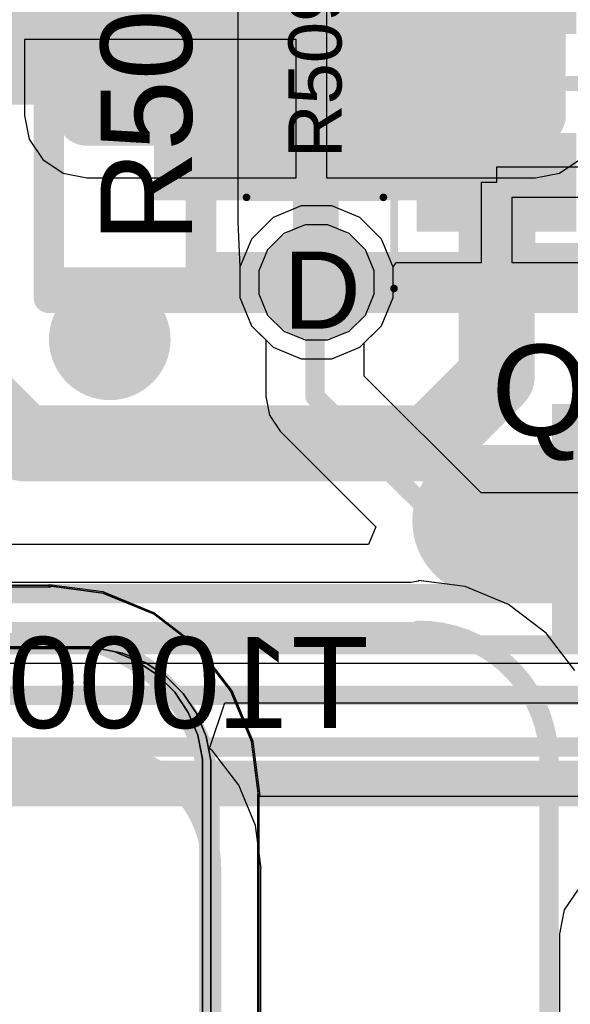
# Model space of a CAD drawing. Header units: inches. Extents: x -6 to 11.2, y -2.2 to 8.3.
# Tile 94 of 256: x 1.345 to 1.487, y 1.551 to 1.806. Entities that reach past the tile are written whole.
import ezdxf

# ---------------------------------------------------------------- set-up
doc = ezdxf.new("R2010")
doc.units = ezdxf.units.IN
doc.header["$MEASUREMENT"] = 0
for name, color, linetype in [('Board Layer Stack Bottom Overlay', 54, 'Continuous'), ('Board Layer Stack Bottom Solder', 6, 'Continuous'), ('Bottom Assembly', 56, 'Continuous'), ('Bottom Comp Body -Top13)-Comp Body -Bot14)', 56, 'Continuous'), ('Bottom Courtyard -Top15)-Courtyard -Bot16)', 56, 'Continuous'), ('Bottom Paste', 16, 'Continuous'), ('Drill Drawing', 1, 'Continuous'), ('Layer  6- Inner', 156, 'Continuous'), ('Layer 1- Top', 1, 'Continuous'), ('Layer 2- GND', 16, 'Continuous'), ('Layer 3- Inner', 16, 'Continuous'), ('Layer 4- Inner', 76, 'Continuous'), ('Layer 5- Inner', 90, 'Continuous'), ('Layer 7- PWR', 76, 'Continuous'), ('Layer 8- Bottom', 5, 'Continuous'), ('Top Comp Body -Top13)-Comp Body -Bot14)', 56, 'Continuous'), ('Top Comp Outline -Top11)-Comp Outline -Bot12)', 56, 'Continuous'), ('Top Courtyard -Top15)-Courtyard -Bot16)', 56, 'Continuous'), ('Top Overlay', 2, 'Continuous'), ('Top Paste', 8, 'Continuous'), ('Top Solder', 216, 'Continuous'), ('Via Holes', 16, 'Continuous')]:
    doc.layers.add(name, color=color, linetype=linetype)
doc.styles.add('Arial', font='txt', dxfattribs={"height": 0.2})

# ---------------------------------------------------------------- blocks, each defined once
blk = doc.blocks.new('C______M____C____7_6___B_24')
at = {"layer": 'Board Layer Stack Bottom Solder'}
h = blk.add_hatch(color=6, dxfattribs=at)
edge = h.paths.add_edge_path()
edge.add_arc((-0.17126, -0.03543), 0.00787, 90, 180)
edge.add_line((-0.17913, -0.03543), (-0.17913, -0.08268))
edge.add_arc((-0.17126, -0.08268), 0.00787, 180, 270)
edge.add_line((-0.17126, -0.09055), (-0.05512, -0.09055))
edge.add_arc((-0.05512, -0.08268), 0.00787, 270, 360)
edge.add_line((-0.04724, -0.08268), (-0.04724, -0.03543))
edge.add_arc((-0.05512, -0.03543), 0.00787, 0, 90)
edge.add_line((-0.05512, -0.02756), (-0.17126, -0.02756))
at = {"layer": 'Bottom Paste'}
h = blk.add_hatch(color=16, dxfattribs=at)
edge = h.paths.add_edge_path()
edge.add_arc((-0.17126, -0.03543), 0.00591, 90, 180)
edge.add_line((-0.17717, -0.03543), (-0.17717, -0.08268))
edge.add_arc((-0.17126, -0.08268), 0.00591, 180, 270)
edge.add_line((-0.17126, -0.08858), (-0.05512, -0.08858))
edge.add_arc((-0.05512, -0.08268), 0.00591, 270, 360)
edge.add_line((-0.04921, -0.08268), (-0.04921, -0.03543))
edge.add_arc((-0.05512, -0.03543), 0.00591, 0, 90)
edge.add_line((-0.05512, -0.02953), (-0.17126, -0.02953))
at = {"layer": 'Layer 8- Bottom'}
h = blk.add_hatch(color=7, dxfattribs=at)
edge = h.paths.add_edge_path()
edge.add_arc((-0.17126, -0.03543), 0.00591, 90, 180)
edge.add_line((-0.17717, -0.03543), (-0.17717, -0.08268))
edge.add_arc((-0.17126, -0.08268), 0.00591, 180, 270)
edge.add_line((-0.17126, -0.08858), (-0.05512, -0.08858))
edge.add_arc((-0.05512, -0.08268), 0.00591, 270, 360)
edge.add_line((-0.04921, -0.08268), (-0.04921, -0.03543))
edge.add_arc((-0.05512, -0.03543), 0.00591, 0, 90)
edge.add_line((-0.05512, -0.02953), (-0.17126, -0.02953))
at = {"layer": 'Board Layer Stack Bottom Overlay'}
for points in [[(-0.14173, -0.12205, 0.00787, 0.00787, 0), (-0.14173, -0.1063, 0.00787, 0.00787, 0)], [(-0.14173, -0.12205, 0.00787, 0.00787, 0), (0.14173, -0.12205, 0.00787, 0.00787, 0)]]:
    blk.add_lwpolyline(points, format="xyseb", dxfattribs=at)
for points in [[(-0.1437, -0.1063, 0.00394, 0.00394, 1), (-0.13976, -0.1063, 0.00394, 0.00394, 1)], [(-0.1437, -0.12205, 0.00394, 0.00394, 1), (-0.13976, -0.12205, 0.00394, 0.00394, 1)], [(-0.1437, -0.12205, 0.00394, 0.00394, 1), (-0.13976, -0.12205, 0.00394, 0.00394, 1)], [(-0.15748, -0.14075, 0.01575, 0.01575, 1), (-0.17323, -0.14075, 0.01575, 0.01575, 1)], [(-0.17717, -0.14075, 0.00787, 0.00787, 1), (-0.16929, -0.14075, 0.00787, 0.00787, 1)], [(-0.16142, -0.14075, 0.00787, 0.00787, 1), (-0.15354, -0.14075, 0.00787, 0.00787, 1)]]:
    blk.add_lwpolyline(points, format="xyseb", close=True, dxfattribs=at)
at = {"layer": 'Bottom Assembly'}
for points in [[(-0.1811, -0.12598, 0.00787, 0.00787, 0), (-0.1811, 0.12598, 0.00787, 0.00787, 0)], [(-0.1811, -0.12598, 0.00787, 0.00787, 0), (0.1811, -0.12598, 0.00787, 0.00787, 0)]]:
    blk.add_lwpolyline(points, format="xyseb", dxfattribs=at)
blk.add_lwpolyline([(-0.18307, -0.12598, 0.00394, 0.00394, 1), (-0.17913, -0.12598, 0.00394, 0.00394, 1)], format="xyseb", close=True, dxfattribs=at)
blk.add_lwpolyline([(-0.18307, -0.12598, 0.00394, 0.00394, 1), (-0.17913, -0.12598, 0.00394, 0.00394, 1)], format="xyseb", close=True, dxfattribs=at)
at = {"layer": 'Bottom Comp Body -Top13)-Comp Body -Bot14)'}
for points in [[(-0.14173, -0.12205, 0.00787, 0.00787, 0), (-0.14173, 0.12205, 0.00787, 0.00787, 0)], [(-0.14173, -0.12205, 0.00787, 0.00787, 0), (0.14173, -0.12205, 0.00787, 0.00787, 0)]]:
    blk.add_lwpolyline(points, format="xyseb", dxfattribs=at)
blk.add_lwpolyline([(-0.1437, -0.12205, 0.00394, 0.00394, 1), (-0.13976, -0.12205, 0.00394, 0.00394, 1)], format="xyseb", close=True, dxfattribs=at)
blk.add_lwpolyline([(-0.1437, -0.12205, 0.00394, 0.00394, 1), (-0.13976, -0.12205, 0.00394, 0.00394, 1)], format="xyseb", close=True, dxfattribs=at)
at = {"layer": 'Bottom Courtyard -Top15)-Courtyard -Bot16)'}
for points in [[(-0.1811, -0.13, 0.00787, 0.00787, 0), (-0.1811, 0.13, 0.00787, 0.00787, 0)], [(-0.1811, -0.13, 0.00787, 0.00787, 0), (0.1811, -0.13, 0.00787, 0.00787, 0)]]:
    blk.add_lwpolyline(points, format="xyseb", dxfattribs=at)
blk.add_lwpolyline([(-0.18307, -0.13, 0.00394, 0.00394, 1), (-0.17913, -0.13, 0.00394, 0.00394, 1)], format="xyseb", close=True, dxfattribs=at)
blk.add_lwpolyline([(-0.18307, -0.13, 0.00394, 0.00394, 1), (-0.17913, -0.13, 0.00394, 0.00394, 1)], format="xyseb", close=True, dxfattribs=at)
blk = doc.blocks.new('L15002_035_68')
at = {"layer": 'Layer 1- Top'}
for points in [[(-0.03179, 0.01), (-0.00679, 0.01), (-0.00679, -0.01), (-0.03179, -0.01)], [(0.00679, 0.01), (0.03179, 0.01), (0.03179, -0.01), (0.00679, -0.01)]]:
    blk.add_hatch(color=7, dxfattribs=at).paths.add_polyline_path(points)
at = {"layer": 'Top Paste'}
for points in [[(-0.03179, 0.01), (-0.00679, 0.01), (-0.00679, -0.01), (-0.03179, -0.01)], [(0.00679, 0.01), (0.03179, 0.01), (0.03179, -0.01), (0.00679, -0.01)]]:
    blk.add_hatch(color=8, dxfattribs=at).paths.add_polyline_path(points)
at = {"layer": 'Top Solder'}
for points in [[(-0.03376, 0.01197), (-0.00482, 0.01197), (-0.00482, -0.01197), (-0.03376, -0.01197)], [(0.00482, 0.01197), (0.03376, 0.01197), (0.03376, -0.01197), (0.00482, -0.01197)]]:
    blk.add_hatch(color=216, dxfattribs=at).paths.add_polyline_path(points)
at = {"layer": 'Top Comp Body -Top13)-Comp Body -Bot14)'}
for points in [[(-0.02165, 0.01181, 0.00394, 0.00394, 0), (-0.02165, -0.01181, 0.00394, 0.00394, 0)], [(-0.02165, 0.01181, 0.00394, 0.00394, 0), (0.02165, 0.01181, 0.00394, 0.00394, 0)], [(0.02165, 0.01181, 0.00394, 0.00394, 0), (0.02165, -0.01181, 0.00394, 0.00394, 0)], [(-0.02165, -0.01181, 0.00394, 0.00394, 0), (0.02165, -0.01181, 0.00394, 0.00394, 0)]]:
    blk.add_lwpolyline(points, format="xyseb", dxfattribs=at)
for points in [[(-0.02264, 0.01181, 0.00197, 0.00197, 1), (-0.02067, 0.01181, 0.00197, 0.00197, 1)], [(-0.02264, 0.01181, 0.00197, 0.00197, 1), (-0.02067, 0.01181, 0.00197, 0.00197, 1)], [(0.02067, 0.01181, 0.00197, 0.00197, 1), (0.02264, 0.01181, 0.00197, 0.00197, 1)], [(0.02067, 0.01181, 0.00197, 0.00197, 1), (0.02264, 0.01181, 0.00197, 0.00197, 1)], [(-0.02264, -0.01181, 0.00197, 0.00197, 1), (-0.02067, -0.01181, 0.00197, 0.00197, 1)], [(-0.02264, -0.01181, 0.00197, 0.00197, 1), (-0.02067, -0.01181, 0.00197, 0.00197, 1)], [(0.02067, -0.01181, 0.00197, 0.00197, 1), (0.02264, -0.01181, 0.00197, 0.00197, 1)], [(0.02067, -0.01181, 0.00197, 0.00197, 1), (0.02264, -0.01181, 0.00197, 0.00197, 1)]]:
    blk.add_lwpolyline(points, format="xyseb", close=True, dxfattribs=at)
at = {"layer": 'Top Comp Outline -Top11)-Comp Outline -Bot12)'}
for points in [[(-0.03268, 0.01496, 0.00394, 0.00394, 0), (0.03268, 0.01496, 0.00394, 0.00394, 0)], [(-0.03268, 0.01496, 0.00394, 0.00394, 0), (-0.03268, -0.01496, 0.00394, 0.00394, 0)], [(0.03268, 0.01496, 0.00394, 0.00394, 0), (0.03268, -0.01496, 0.00394, 0.00394, 0)], [(-0.03268, -0.01496, 0.00394, 0.00394, 0), (0.03268, -0.01496, 0.00394, 0.00394, 0)]]:
    blk.add_lwpolyline(points, format="xyseb", dxfattribs=at)
for points in [[(-0.03366, 0.01496, 0.00197, 0.00197, 1), (-0.03169, 0.01496, 0.00197, 0.00197, 1)], [(-0.03366, 0.01496, 0.00197, 0.00197, 1), (-0.03169, 0.01496, 0.00197, 0.00197, 1)], [(0.03169, 0.01496, 0.00197, 0.00197, 1), (0.03366, 0.01496, 0.00197, 0.00197, 1)], [(0.03169, 0.01496, 0.00197, 0.00197, 1), (0.03366, 0.01496, 0.00197, 0.00197, 1)], [(-0.03366, -0.01496, 0.00197, 0.00197, 1), (-0.03169, -0.01496, 0.00197, 0.00197, 1)], [(-0.03366, -0.01496, 0.00197, 0.00197, 1), (-0.03169, -0.01496, 0.00197, 0.00197, 1)], [(0.03169, -0.01496, 0.00197, 0.00197, 1), (0.03366, -0.01496, 0.00197, 0.00197, 1)], [(0.03169, -0.01496, 0.00197, 0.00197, 1), (0.03366, -0.01496, 0.00197, 0.00197, 1)]]:
    blk.add_lwpolyline(points, format="xyseb", close=True, dxfattribs=at)
at = {"layer": 'Top Courtyard -Top15)-Courtyard -Bot16)'}
for points in [[(-0.03543, 0.01772, 0.00197, 0.00197, 0), (0.03543, 0.01772, 0.00197, 0.00197, 0)], [(-0.03543, 0.01772, 0.00197, 0.00197, 0), (-0.03543, -0.01772, 0.00197, 0.00197, 0)], [(0.03543, 0.01772, 0.00197, 0.00197, 0), (0.03543, -0.01772, 0.00197, 0.00197, 0)], [(0, 0.01181, 0.00394, 0.00394, 0), (0, -0.01181, 0.00394, 0.00394, 0)], [(-0.01181, 0, 0.00394, 0.00394, 0), (0.01181, 0, 0.00394, 0.00394, 0)], [(-0.03543, -0.01772, 0.00197, 0.00197, 0), (0.03543, -0.01772, 0.00197, 0.00197, 0)]]:
    blk.add_lwpolyline(points, format="xyseb", dxfattribs=at)
for points in [[(-0.03593, 0.01772, 0.000984, 0.000984, 1), (-0.03494, 0.01772, 0.000984, 0.000984, 1)], [(-0.03593, 0.01772, 0.000984, 0.000984, 1), (-0.03494, 0.01772, 0.000984, 0.000984, 1)], [(0.03494, 0.01772, 0.000984, 0.000984, 1), (0.03593, 0.01772, 0.000984, 0.000984, 1)], [(0.03494, 0.01772, 0.000984, 0.000984, 1), (0.03593, 0.01772, 0.000984, 0.000984, 1)], [(-0.00098, 0.01181, 0.00197, 0.00197, 1), (0.00098, 0.01181, 0.00197, 0.00197, 1)], [(-0.0128, 0, 0.00197, 0.00197, 1), (-0.01083, 0, 0.00197, 0.00197, 1)], [(0.01083, 0, 0.00197, 0.00197, 1), (0.0128, 0, 0.00197, 0.00197, 1)], [(-0.00098, -0.01181, 0.00197, 0.00197, 1), (0.00098, -0.01181, 0.00197, 0.00197, 1)], [(-0.03593, -0.01772, 0.000984, 0.000984, 1), (-0.03494, -0.01772, 0.000984, 0.000984, 1)], [(-0.03593, -0.01772, 0.000984, 0.000984, 1), (-0.03494, -0.01772, 0.000984, 0.000984, 1)], [(0.03494, -0.01772, 0.000984, 0.000984, 1), (0.03593, -0.01772, 0.000984, 0.000984, 1)], [(0.03494, -0.01772, 0.000984, 0.000984, 1), (0.03593, -0.01772, 0.000984, 0.000984, 1)]]:
    blk.add_lwpolyline(points, format="xyseb", close=True, dxfattribs=at)
at = {"layer": 'Top Overlay'}
for points in [[(-0.0187, 0.01614, 0.00394, 0.00394, 0), (0.01988, 0.01614, 0.00394, 0.00394, 0)], [(-0.0187, -0.01614, 0.00394, 0.00394, 0), (0.01988, -0.01614, 0.00394, 0.00394, 0)]]:
    blk.add_lwpolyline(points, format="xyseb", dxfattribs=at)
for points in [[(-0.01969, 0.01614, 0.00197, 0.00197, 1), (-0.01772, 0.01614, 0.00197, 0.00197, 1)], [(0.0189, 0.01614, 0.00197, 0.00197, 1), (0.02087, 0.01614, 0.00197, 0.00197, 1)], [(-0.01969, -0.01614, 0.00197, 0.00197, 1), (-0.01772, -0.01614, 0.00197, 0.00197, 1)], [(0.0189, -0.01614, 0.00197, 0.00197, 1), (0.02087, -0.01614, 0.00197, 0.00197, 1)]]:
    blk.add_lwpolyline(points, format="xyseb", close=True, dxfattribs=at)
at = {"layer": 'Top Comp Outline -Top11)-Comp Outline -Bot12)', "style": 'Arial'}
blk.add_text('R509', height=0.01378, dxfattribs=at).set_placement((-0.02525, -0.00689))
blk = doc.blocks.new('SOT65P220X100_3F_82')
at = {"layer": 'Layer 1- Top'}
for points in [[(-0.05709, 0.01476), (-0.05709, 0.03642), (-0.01969, 0.03642), (-0.01969, 0.01476)], [(0.01969, -0.01083), (0.01969, 0.01083), (0.05709, 0.01083), (0.05709, -0.01083)], [(-0.05709, -0.03642), (-0.05709, -0.01476), (-0.01969, -0.01476), (-0.01969, -0.03642)]]:
    blk.add_hatch(color=7, dxfattribs=at).paths.add_polyline_path(points)
at = {"layer": 'Top Paste'}
for points in [[(-0.05709, 0.01476), (-0.05709, 0.03642), (-0.01969, 0.03642), (-0.01969, 0.01476)], [(0.01969, -0.01083), (0.01969, 0.01083), (0.05709, 0.01083), (0.05709, -0.01083)], [(-0.05709, -0.03642), (-0.05709, -0.01476), (-0.01969, -0.01476), (-0.01969, -0.03642)]]:
    blk.add_hatch(color=8, dxfattribs=at).paths.add_polyline_path(points)
at = {"layer": 'Top Solder'}
for points in [[(-0.05906, 0.0128), (-0.05906, 0.03839), (-0.01772, 0.03839), (-0.01772, 0.0128)], [(0.01772, -0.0128), (0.01772, 0.0128), (0.05906, 0.0128), (0.05906, -0.0128)], [(-0.05906, -0.03839), (-0.05906, -0.0128), (-0.01772, -0.0128), (-0.01772, -0.03839)]]:
    blk.add_hatch(color=216, dxfattribs=at).paths.add_polyline_path(points)
at = {"layer": 'Top Comp Outline -Top11)-Comp Outline -Bot12)'}
for points in [[(-0.03032, 0.04331, 0.00394, 0.00394, 0), (0.03032, 0.04331, 0.00394, 0.00394, 0)], [(-0.03032, -0.04331, 0.00394, 0.00394, 0), (-0.03032, 0.04331, 0.00394, 0.00394, 0)], [(0.03032, -0.04331, 0.00394, 0.00394, 0), (0.03032, 0.04331, 0.00394, 0.00394, 0)], [(-0.04606, 0.0189, 0.00394, 0.00394, 0), (-0.04606, 0.03228, 0.00394, 0.00394, 0)], [(-0.04606, 0.03228, 0.00394, 0.00394, 0), (-0.03032, 0.03228, 0.00394, 0.00394, 0)], [(-0.04606, 0.0189, 0.00394, 0.00394, 0), (-0.03032, 0.0189, 0.00394, 0.00394, 0)], [(0.03032, 0.00669, 0.00394, 0.00394, 0), (0.04606, 0.00669, 0.00394, 0.00394, 0)], [(0.04606, -0.00669, 0.00394, 0.00394, 0), (0.04606, 0.00669, 0.00394, 0.00394, 0)], [(0.03032, -0.00669, 0.00394, 0.00394, 0), (0.04606, -0.00669, 0.00394, 0.00394, 0)], [(-0.04606, -0.0189, 0.00394, 0.00394, 0), (-0.03032, -0.0189, 0.00394, 0.00394, 0)], [(-0.04606, -0.03228, 0.00394, 0.00394, 0), (-0.04606, -0.0189, 0.00394, 0.00394, 0)], [(-0.04606, -0.03228, 0.00394, 0.00394, 0), (-0.03032, -0.03228, 0.00394, 0.00394, 0)], [(-0.03032, -0.04331, 0.00394, 0.00394, 0), (0.03032, -0.04331, 0.00394, 0.00394, 0)]]:
    blk.add_lwpolyline(points, format="xyseb", dxfattribs=at)
for points in [[(-0.0313, 0.04331, 0.00197, 0.00197, 1), (-0.02933, 0.04331, 0.00197, 0.00197, 1)], [(-0.0313, 0.04331, 0.00197, 0.00197, 1), (-0.02933, 0.04331, 0.00197, 0.00197, 1)], [(0.02933, 0.04331, 0.00197, 0.00197, 1), (0.0313, 0.04331, 0.00197, 0.00197, 1)], [(0.02933, 0.04331, 0.00197, 0.00197, 1), (0.0313, 0.04331, 0.00197, 0.00197, 1)], [(-0.04705, 0.03228, 0.00197, 0.00197, 1), (-0.04508, 0.03228, 0.00197, 0.00197, 1)], [(-0.04705, 0.03228, 0.00197, 0.00197, 1), (-0.04508, 0.03228, 0.00197, 0.00197, 1)], [(-0.0313, 0.03228, 0.00197, 0.00197, 1), (-0.02933, 0.03228, 0.00197, 0.00197, 1)], [(-0.01575, 0.02559, 0.00394, 0.00394, 1), (-0.02362, 0.02559, 0.00394, 0.00394, 1)], [(-0.02461, 0.02559, 0.00197, 0.00197, 1), (-0.02264, 0.02559, 0.00197, 0.00197, 1)], [(-0.01673, 0.02559, 0.00197, 0.00197, 1), (-0.01476, 0.02559, 0.00197, 0.00197, 1)], [(-0.04705, 0.0189, 0.00197, 0.00197, 1), (-0.04508, 0.0189, 0.00197, 0.00197, 1)], [(-0.04705, 0.0189, 0.00197, 0.00197, 1), (-0.04508, 0.0189, 0.00197, 0.00197, 1)], [(-0.0313, 0.0189, 0.00197, 0.00197, 1), (-0.02933, 0.0189, 0.00197, 0.00197, 1)], [(0.02933, 0.00669, 0.00197, 0.00197, 1), (0.0313, 0.00669, 0.00197, 0.00197, 1)], [(0.04508, 0.00669, 0.00197, 0.00197, 1), (0.04705, 0.00669, 0.00197, 0.00197, 1)], [(0.04508, 0.00669, 0.00197, 0.00197, 1), (0.04705, 0.00669, 0.00197, 0.00197, 1)], [(0.02933, -0.00669, 0.00197, 0.00197, 1), (0.0313, -0.00669, 0.00197, 0.00197, 1)], [(0.04508, -0.00669, 0.00197, 0.00197, 1), (0.04705, -0.00669, 0.00197, 0.00197, 1)], [(0.04508, -0.00669, 0.00197, 0.00197, 1), (0.04705, -0.00669, 0.00197, 0.00197, 1)], [(-0.04705, -0.0189, 0.00197, 0.00197, 1), (-0.04508, -0.0189, 0.00197, 0.00197, 1)], [(-0.04705, -0.0189, 0.00197, 0.00197, 1), (-0.04508, -0.0189, 0.00197, 0.00197, 1)], [(-0.0313, -0.0189, 0.00197, 0.00197, 1), (-0.02933, -0.0189, 0.00197, 0.00197, 1)], [(-0.04705, -0.03228, 0.00197, 0.00197, 1), (-0.04508, -0.03228, 0.00197, 0.00197, 1)], [(-0.04705, -0.03228, 0.00197, 0.00197, 1), (-0.04508, -0.03228, 0.00197, 0.00197, 1)], [(-0.0313, -0.03228, 0.00197, 0.00197, 1), (-0.02933, -0.03228, 0.00197, 0.00197, 1)], [(-0.0313, -0.04331, 0.00197, 0.00197, 1), (-0.02933, -0.04331, 0.00197, 0.00197, 1)], [(-0.0313, -0.04331, 0.00197, 0.00197, 1), (-0.02933, -0.04331, 0.00197, 0.00197, 1)], [(0.02933, -0.04331, 0.00197, 0.00197, 1), (0.0313, -0.04331, 0.00197, 0.00197, 1)], [(0.02933, -0.04331, 0.00197, 0.00197, 1), (0.0313, -0.04331, 0.00197, 0.00197, 1)]]:
    blk.add_lwpolyline(points, format="xyseb", close=True, dxfattribs=at)
at = {"layer": 'Top Courtyard -Top15)-Courtyard -Bot16)'}
for points in [[(-0.06496, 0.05315, 0.00197, 0.00197, 0), (0.06496, 0.05315, 0.00197, 0.00197, 0)], [(-0.06496, -0.05315, 0.00197, 0.00197, 0), (-0.06496, 0.05315, 0.00197, 0.00197, 0)], [(0.06496, -0.05315, 0.00197, 0.00197, 0), (0.06496, 0.05315, 0.00197, 0.00197, 0)], [(0, -0.01969, 0.00394, 0.00394, 0), (0, 0.01969, 0.00394, 0.00394, 0)], [(-0.01969, 0, 0.00394, 0.00394, 0), (0.01969, 0, 0.00394, 0.00394, 0)], [(-0.06496, -0.05315, 0.00197, 0.00197, 0), (0.06496, -0.05315, 0.00197, 0.00197, 0)]]:
    blk.add_lwpolyline(points, format="xyseb", dxfattribs=at)
for points in [[(-0.06545, 0.05315, 0.000984, 0.000984, 1), (-0.06447, 0.05315, 0.000984, 0.000984, 1)], [(-0.06545, 0.05315, 0.000984, 0.000984, 1), (-0.06447, 0.05315, 0.000984, 0.000984, 1)], [(0.06447, 0.05315, 0.000984, 0.000984, 1), (0.06545, 0.05315, 0.000984, 0.000984, 1)], [(0.06447, 0.05315, 0.000984, 0.000984, 1), (0.06545, 0.05315, 0.000984, 0.000984, 1)], [(-0.00098, 0.01969, 0.00197, 0.00197, 1), (0.00098, 0.01969, 0.00197, 0.00197, 1)], [(-0.02067, 0, 0.00197, 0.00197, 1), (-0.0187, 0, 0.00197, 0.00197, 1)], [(0.0187, 0, 0.00197, 0.00197, 1), (0.02067, 0, 0.00197, 0.00197, 1)], [(-0.00098, -0.01969, 0.00197, 0.00197, 1), (0.00098, -0.01969, 0.00197, 0.00197, 1)], [(-0.06545, -0.05315, 0.000984, 0.000984, 1), (-0.06447, -0.05315, 0.000984, 0.000984, 1)], [(-0.06545, -0.05315, 0.000984, 0.000984, 1), (-0.06447, -0.05315, 0.000984, 0.000984, 1)], [(0.06447, -0.05315, 0.000984, 0.000984, 1), (0.06545, -0.05315, 0.000984, 0.000984, 1)], [(0.06447, -0.05315, 0.000984, 0.000984, 1), (0.06545, -0.05315, 0.000984, 0.000984, 1)]]:
    blk.add_lwpolyline(points, format="xyseb", close=True, dxfattribs=at)
at = {"layer": 'Top Overlay'}
for points in [[(-0.03937, 0.05807, 0.00984, 0.00984, 1), (-0.04921, 0.05807, 0.00984, 0.00984, 1)], [(-0.05167, 0.05807, 0.00492, 0.00492, 1), (-0.04675, 0.05807, 0.00492, 0.00492, 1)], [(-0.04183, 0.05807, 0.00492, 0.00492, 1), (-0.03691, 0.05807, 0.00492, 0.00492, 1)], [(-0.01476, 0.04331, 0.00394, 0.00394, 1), (-0.01083, 0.04331, 0.00394, 0.00394, 1)], [(0.02461, 0.04331, 0.00394, 0.00394, 1), (0.02854, 0.04331, 0.00394, 0.00394, 1)], [(0.02461, 0.04331, 0.00394, 0.00394, 1), (0.02854, 0.04331, 0.00394, 0.00394, 1)], [(0.02461, 0.02657, 0.00394, 0.00394, 1), (0.02854, 0.02657, 0.00394, 0.00394, 1)], [(0.02461, -0.02657, 0.00394, 0.00394, 1), (0.02854, -0.02657, 0.00394, 0.00394, 1)], [(-0.01476, -0.04331, 0.00394, 0.00394, 1), (-0.01083, -0.04331, 0.00394, 0.00394, 1)], [(0.02461, -0.04331, 0.00394, 0.00394, 1), (0.02854, -0.04331, 0.00394, 0.00394, 1)], [(0.02461, -0.04331, 0.00394, 0.00394, 1), (0.02854, -0.04331, 0.00394, 0.00394, 1)]]:
    blk.add_lwpolyline(points, format="xyseb", close=True, dxfattribs=at)
for points in [[(-0.0128, 0.04331, 0.00787, 0.00787, 0), (0.02657, 0.04331, 0.00787, 0.00787, 0)], [(0.02657, 0.02657, 0.00787, 0.00787, 0), (0.02657, 0.04331, 0.00787, 0.00787, 0)], [(0.02657, -0.04331, 0.00787, 0.00787, 0), (0.02657, -0.02657, 0.00787, 0.00787, 0)], [(-0.0128, -0.04331, 0.00787, 0.00787, 0), (0.02657, -0.04331, 0.00787, 0.00787, 0)]]:
    blk.add_lwpolyline(points, format="xyseb", dxfattribs=at)
at = {"layer": 'Top Comp Outline -Top11)-Comp Outline -Bot12)', "style": 'Arial'}
blk.add_text('Q502', height=0.019685, rotation=270, dxfattribs=at).set_placement((-0.00669, 0.03701))
blk = doc.blocks.new('FP_HX2326FNL_MFG_B_190')
at = {"layer": 'Board Layer Stack Bottom Overlay'}
blk.add_lwpolyline([(-0.25256, -0.1815, 0.00787, 0.00787, 0), (-0.25256, 0.1815, 0.00787, 0.00787, 0)], format="xyseb", dxfattribs=at)
at = {"layer": 'Bottom Assembly'}
blk.add_lwpolyline([(-0.2565, -0.20394, 0.00787, 0.00787, 0), (-0.2565, 0.20394, 0.00787, 0.00787, 0)], format="xyseb", dxfattribs=at)
at = {"layer": 'Bottom Comp Body -Top13)-Comp Body -Bot14)'}
blk.add_lwpolyline([(-0.25256, -0.1815, 0.00787, 0.00787, 0), (-0.25256, 0.1815, 0.00787, 0.00787, 0)], format="xyseb", dxfattribs=at)
at = {"layer": 'Bottom Courtyard -Top15)-Courtyard -Bot16)'}
blk.add_lwpolyline([(-0.2565, -0.20394, 0.00787, 0.00787, 0), (-0.2565, 0.20394, 0.00787, 0.00787, 0)], format="xyseb", dxfattribs=at)

msp = doc.modelspace()

# ---------------------------------------------------------------- hatches: boundary and pattern name
at = {"layer": 'Layer  6- Inner'}
h = msp.add_hatch(color=7, dxfattribs=at)
edge = h.paths.add_edge_path()
edge.add_arc((1.42165, 1.7378), 0.00984, 0, 360)
at = {"layer": 'Layer 1- Top'}
h = msp.add_hatch(color=7, dxfattribs=at)
edge = h.paths.add_edge_path()
edge.add_arc((1.42165, 1.7378), 0.00984, 0, 360)
at = {"layer": 'Layer 2- GND'}
h = msp.add_hatch(color=7, dxfattribs=at)
edge = h.paths.add_edge_path()
edge.add_arc((1.42165, 1.7378), 0.01492, 0, 360)
at = {"layer": 'Layer 7- PWR'}
h = msp.add_hatch(color=7, dxfattribs=at)
edge = h.paths.add_edge_path()
edge.add_arc((1.42165, 1.7378), 0.01492, 0, 360)
at = {"layer": 'Layer 8- Bottom'}
for points in [[(1.32835, 1.78386), (1.37047, 1.78386), (1.37047, 1.82756), (1.32835, 1.82756)], [(1.37953, 1.75906), (1.46732, 1.75906), (1.46732, 1.80472), (1.37953, 1.80472)], [(1.48268, 1.64567), (1.50354, 1.64567), (1.50354, 1.7063), (1.48268, 1.7063)]]:
    msp.add_hatch(color=7, dxfattribs=at).paths.add_polyline_path(points)
h = msp.add_hatch(color=7, dxfattribs=at)
edge = h.paths.add_edge_path()
edge.add_arc((1.42165, 1.7378), 0.00984, 0, 360)
at = {"layer": 'Via Holes'}
h = msp.add_hatch(color=7, dxfattribs=at)
edge = h.paths.add_edge_path()
edge.add_arc((1.42165, 1.7378), 0.00492, 0, 360)

# ---------------------------------------------------------------- linework, layer by layer
at = {"layer": 'Layer  6- Inner'}
for p, q in [((1.41771, 1.75764), (1.41041, 1.75462)), ((1.4256, 1.75764), (1.41771, 1.75764)), ((1.43289, 1.75462), (1.4256, 1.75764)), ((1.41041, 1.75462), (1.40483, 1.74904)), ((1.43848, 1.74904), (1.43289, 1.75462)), ((1.40483, 1.74904), (1.40181, 1.74174)), ((1.4415, 1.74174), (1.43848, 1.74904)), ((1.40181, 1.74174), (1.40181, 1.73385)), ((1.4415, 1.73385), (1.4415, 1.74174)), ((1.40181, 1.73385), (1.40483, 1.72656)), ((1.43848, 1.72656), (1.4415, 1.73385)), ((1.40483, 1.72656), (1.40851, 1.72287)), ((1.434, 1.72209), (1.43848, 1.72656)), ((1.40851, 1.72287), (1.40851, 1.70823)), ((1.434, 1.71351), (1.434, 1.72209)), ((1.46429, 1.68322), (1.434, 1.71351)), ((1.40851, 1.70823), (1.40949, 1.70335)), ((1.40949, 1.70335), (1.41225, 1.69922)), ((1.41225, 1.69922), (1.43701, 1.67445)), ((2.0865, 1.68322), (1.46429, 1.68322)), ((1.43701, 1.67445), (1.4351, 1.66983)), ((1.4351, 1.66983), (0.95174, 1.66983)), ((1.40645, 1.18386), (1.40645, 1.60458)), ((1.40645, 1.60458), (1.53227, 1.60458))]:
    msp.add_line(p, q, dxfattribs=at)
for points in [[(1.42126, 1.7374, 0.005, 0.005, 0), (1.42165, 1.7378, 0.005, 0.005, 0)], [(1.42126, 1.70823, 0.005, 0.005, 0), (1.42126, 1.7374, 0.005, 0.005, 0)], [(1.42126, 1.70823, 0.005, 0.005, 0), (1.45902, 1.67047, 0.005, 0.005, 0)], [(1.45902, 1.67047, 0.005, 0.005, 0), (2.42795, 1.67047, 0.005, 0.005, 0)], [(0.94646, 1.65709, 0.005, 0.005, 0), (2.4437, 1.65709, 0.005, 0.005, 0)], [(0.67598, 1.64646, 0.005, 0.005, 0), (1.35236, 1.64646, 0.005, 0.005, 0)], [(1.35236, 1.64646, 0.005, 0.005, -0.414214), (1.3937, 1.60512, 0.005, 0.005, 0)], [(0.21797, 1.64384, 0.005, 0.005, 0), (2.45604, 1.64384, 0.005, 0.005, 0)], [(0.21417, 1.63071, 0.005, 0.005, 0), (1.68249, 1.63071, 0.005, 0.005, 0)], [(0.22087, 1.61732, 0.005, 0.005, 0), (1.63657, 1.61732, 0.005, 0.005, 0)], [(1.3937, 1.18386, 0.005, 0.005, 0), (1.3937, 1.60512, 0.005, 0.005, 0)]]:
    msp.add_lwpolyline(points, format="xyseb", dxfattribs=at)
for points in [[(1.42001, 1.7374, 0.0025, 0.0025, 1), (1.42251, 1.7374, 0.0025, 0.0025, 1)], [(1.42001, 1.7374, 0.0025, 0.0025, 1), (1.42251, 1.7374, 0.0025, 0.0025, 1)], [(1.4204, 1.7378, 0.0025, 0.0025, 1), (1.4229, 1.7378, 0.0025, 0.0025, 1)], [(1.42001, 1.70823, 0.0025, 0.0025, 1), (1.42251, 1.70823, 0.0025, 0.0025, 1)], [(1.42001, 1.70823, 0.0025, 0.0025, 1), (1.42251, 1.70823, 0.0025, 0.0025, 1)], [(1.45777, 1.67047, 0.0025, 0.0025, 1), (1.46027, 1.67047, 0.0025, 0.0025, 1)], [(1.45777, 1.67047, 0.0025, 0.0025, 1), (1.46027, 1.67047, 0.0025, 0.0025, 1)], [(1.35111, 1.64646, 0.0025, 0.0025, 1), (1.35361, 1.64646, 0.0025, 0.0025, 1)], [(1.35111, 1.64646, 0.0025, 0.0025, 1), (1.35361, 1.64646, 0.0025, 0.0025, 1)], [(1.39245, 1.60512, 0.0025, 0.0025, 1), (1.39495, 1.60512, 0.0025, 0.0025, 1)], [(1.39245, 1.60512, 0.0025, 0.0025, 1), (1.39495, 1.60512, 0.0025, 0.0025, 1)]]:
    msp.add_lwpolyline(points, format="xyseb", close=True, dxfattribs=at)
at = {"layer": 'Layer 1- Top'}
for p, q in [((1.40126, 1.83707), (1.40126, 1.79207)), ((1.40126, 1.79207), (1.40126, 1.75348)), ((1.46831, 1.76378), (1.46831, 1.76772)), ((1.46831, 1.76772), (1.49701, 1.76772)), ((1.46437, 1.74295), (1.46437, 1.76378)), ((1.46437, 1.76378), (1.46831, 1.76378)), ((1.49701, 1.75984), (1.47224, 1.75984)), ((1.47224, 1.75984), (1.47224, 1.74295)), ((1.40126, 1.75348), (1.40126, 1.75348)), ((1.40126, 1.75348), (1.40181, 1.74174)), ((1.40181, 1.74174), (1.40181, 1.73385)), ((1.4415, 1.74174), (1.4423, 1.74295)), ((1.4415, 1.73385), (1.4415, 1.74174)), ((1.4423, 1.74295), (1.46437, 1.74295)), ((1.47224, 1.74295), (1.49701, 1.74295)), ((1.40181, 1.73385), (1.40483, 1.72656)), ((1.43848, 1.72656), (1.4415, 1.73385)), ((1.40483, 1.72656), (1.41041, 1.72097)), ((1.43289, 1.72097), (1.43848, 1.72656)), ((1.41041, 1.72097), (1.41771, 1.71795)), ((1.4256, 1.71795), (1.43289, 1.72097)), ((1.41771, 1.71795), (1.4256, 1.71795)), ((1.36642, 1.65757), (1.35236, 1.65942)), ((1.35236, 1.65942), (1.35236, 1.6592)), ((1.35236, 1.6592), (0.67598, 1.6592)), ((1.37951, 1.65215), (1.36642, 1.65757)), ((1.39076, 1.64352), (1.37951, 1.65215)), ((1.39939, 1.63227), (1.39076, 1.64352)), ((1.40482, 1.61917), (1.39939, 1.63227)), ((1.40667, 1.60512), (1.40482, 1.61917)), ((1.40645, 1.18386), (1.40645, 1.60512)), ((1.40645, 1.60512), (1.40667, 1.60512)), ((1.48932, 1.58036), (1.4858, 1.5751)), ((1.4858, 1.5751), (1.48457, 1.5689)), ((1.48457, 1.5689), (1.48457, 1.53904))]:
    msp.add_line(p, q, dxfattribs=at)
for points in [[(1.42126, 1.77598, 0.01181, 0.01181, 0), (1.42146, 1.77579, 0.01181, 0.01181, 0)], [(1.42146, 1.73799, 0.01181, 0.01181, 0), (1.42146, 1.77579, 0.01181, 0.01181, 0)], [(1.46831, 1.71336, 0.01969, 0.01969, 0), (1.46831, 1.76378, 0.01969, 0.01969, 0)], [(1.29173, 1.75021, 0.01969, 0.01969, 0), (1.34588, 1.69606, 0.01969, 0.01969, 0)], [(1.42146, 1.73799, 0.01181, 0.01181, 0), (1.42165, 1.7378, 0.01181, 0.01181, 0)], [(1.45101, 1.69606, 0.01969, 0.01969, 0), (1.46831, 1.71336, 0.01969, 0.01969, 0)], [(1.34588, 1.69606, 0.01969, 0.01969, 0), (1.45101, 1.69606, 0.01969, 0.01969, 0)], [(0.67598, 1.64646, 0.005, 0.005, 0), (1.35236, 1.64646, 0.005, 0.005, 0)], [(1.35236, 1.64646, 0.005, 0.005, -0.414214), (1.3937, 1.60512, 0.005, 0.005, 0)], [(1.3937, 1.18386, 0.005, 0.005, 0), (1.3937, 1.60512, 0.005, 0.005, 0)]]:
    msp.add_lwpolyline(points, format="xyseb", dxfattribs=at)
for points in [[(1.41831, 1.77598, 0.00591, 0.00591, 1), (1.42421, 1.77598, 0.00591, 0.00591, 1)], [(1.4185, 1.77579, 0.00591, 0.00591, 1), (1.42441, 1.77579, 0.00591, 0.00591, 1)], [(1.4185, 1.77579, 0.00591, 0.00591, 1), (1.42441, 1.77579, 0.00591, 0.00591, 1)], [(1.46339, 1.76378, 0.00984, 0.00984, 1), (1.47323, 1.76378, 0.00984, 0.00984, 1)], [(1.4185, 1.73799, 0.00591, 0.00591, 1), (1.42441, 1.73799, 0.00591, 0.00591, 1)], [(1.4185, 1.73799, 0.00591, 0.00591, 1), (1.42441, 1.73799, 0.00591, 0.00591, 1)], [(1.4187, 1.7378, 0.00591, 0.00591, 1), (1.42461, 1.7378, 0.00591, 0.00591, 1)], [(1.46339, 1.71336, 0.00984, 0.00984, 1), (1.47323, 1.71336, 0.00984, 0.00984, 1)], [(1.46339, 1.71336, 0.00984, 0.00984, 1), (1.47323, 1.71336, 0.00984, 0.00984, 1)], [(1.34096, 1.69606, 0.00984, 0.00984, 1), (1.3508, 1.69606, 0.00984, 0.00984, 1)], [(1.34096, 1.69606, 0.00984, 0.00984, 1), (1.3508, 1.69606, 0.00984, 0.00984, 1)], [(1.44609, 1.69606, 0.00984, 0.00984, 1), (1.45593, 1.69606, 0.00984, 0.00984, 1)], [(1.44609, 1.69606, 0.00984, 0.00984, 1), (1.45593, 1.69606, 0.00984, 0.00984, 1)], [(1.35111, 1.64646, 0.0025, 0.0025, 1), (1.35361, 1.64646, 0.0025, 0.0025, 1)], [(1.35111, 1.64646, 0.0025, 0.0025, 1), (1.35361, 1.64646, 0.0025, 0.0025, 1)], [(1.39245, 1.60512, 0.0025, 0.0025, 1), (1.39495, 1.60512, 0.0025, 0.0025, 1)], [(1.39245, 1.60512, 0.0025, 0.0025, 1), (1.39495, 1.60512, 0.0025, 0.0025, 1)]]:
    msp.add_lwpolyline(points, format="xyseb", close=True, dxfattribs=at)
at = {"layer": 'Layer 2- GND'}
for p, q in [((1.36302, 1.64331), (0.54061, 1.64331)), ((0.54449, 1.64331), (1.35984, 1.64331)), ((1.35984, 1.64331), (1.36302, 1.64331)), ((1.36302, 1.64331), (1.36926, 1.64207)), ((1.36926, 1.64207), (1.36302, 1.64331)), ((1.36926, 1.64207), (1.37513, 1.63963)), ((1.37513, 1.63963), (1.36926, 1.64207)), ((1.37513, 1.63963), (1.38042, 1.6361)), ((1.38042, 1.6361), (1.37513, 1.63963)), ((1.38042, 1.6361), (1.38492, 1.6316)), ((1.38492, 1.6316), (1.38042, 1.6361)), ((1.38492, 1.6316), (1.38845, 1.62632)), ((1.38845, 1.62632), (1.38492, 1.6316)), ((1.38845, 1.62632), (1.39089, 1.62044)), ((1.39089, 1.62044), (1.38845, 1.62632)), ((1.39089, 1.62044), (1.39213, 1.6142)), ((1.39213, 1.6142), (1.39089, 1.62044)), ((1.39213, 1.6142), (1.39213, 1.61102)), ((1.39213, 1.61102), (1.39213, 1.6142)), ((1.39213, 1.61102), (1.39213, 1.61102)), ((1.39213, 1.61102), (1.39213, 1.16929)), ((1.39213, 1.16929), (1.39213, 1.61102))]:
    msp.add_line(p, q, dxfattribs=at)
at = {"layer": 'Layer 3- Inner'}
for p, q in [((1.41869, 1.75272), (1.4132, 1.75044)), ((1.42462, 1.75272), (1.41869, 1.75272)), ((1.43011, 1.75044), (1.42462, 1.75272)), ((1.4132, 1.75044), (1.409, 1.74625)), ((1.4343, 1.74625), (1.43011, 1.75044)), ((1.409, 1.74625), (1.40673, 1.74076)), ((1.43657, 1.74076), (1.4343, 1.74625)), ((1.40673, 1.74076), (1.40673, 1.73483)), ((1.43657, 1.73483), (1.43657, 1.74076)), ((1.40673, 1.73483), (1.409, 1.72934)), ((1.4343, 1.72934), (1.43657, 1.73483)), ((1.409, 1.72934), (1.4132, 1.72515)), ((1.43011, 1.72515), (1.4343, 1.72934)), ((1.4132, 1.72515), (1.41869, 1.72287)), ((1.42462, 1.72287), (1.43011, 1.72515)), ((1.41869, 1.72287), (1.42462, 1.72287)), ((1.35276, 1.65881), (0.67638, 1.65881)), ((1.36681, 1.65718), (1.35276, 1.65903)), ((1.35276, 1.65903), (1.35276, 1.65881)), ((1.37991, 1.65175), (1.36681, 1.65718)), ((1.39115, 1.64312), (1.37991, 1.65175)), ((1.39978, 1.63188), (1.39115, 1.64312)), ((1.40521, 1.61878), (1.39978, 1.63188)), ((1.40706, 1.60472), (1.40521, 1.61878)), ((1.40684, 1.18346), (1.40684, 1.60472)), ((1.40684, 1.60472), (1.40706, 1.60472))]:
    msp.add_line(p, q, dxfattribs=at)
for points in [[(0.67638, 1.64606, 0.005, 0.005, 0), (1.35276, 1.64606, 0.005, 0.005, 0)], [(1.35276, 1.64606, 0.005, 0.005, -0.414214), (1.39409, 1.60472, 0.005, 0.005, 0)], [(1.39409, 1.18346, 0.005, 0.005, 0), (1.39409, 1.60472, 0.005, 0.005, 0)]]:
    msp.add_lwpolyline(points, format="xyseb", dxfattribs=at)
for points in [[(1.35151, 1.64606, 0.0025, 0.0025, 1), (1.35401, 1.64606, 0.0025, 0.0025, 1)], [(1.35151, 1.64606, 0.0025, 0.0025, 1), (1.35401, 1.64606, 0.0025, 0.0025, 1)], [(1.39284, 1.60472, 0.0025, 0.0025, 1), (1.39534, 1.60472, 0.0025, 0.0025, 1)], [(1.39284, 1.60472, 0.0025, 0.0025, 1), (1.39534, 1.60472, 0.0025, 0.0025, 1)]]:
    msp.add_lwpolyline(points, format="xyseb", close=True, dxfattribs=at)
at = {"layer": 'Layer 4- Inner'}
for p, q in [((1.41869, 1.75272), (1.4132, 1.75044)), ((1.42462, 1.75272), (1.41869, 1.75272)), ((1.43011, 1.75044), (1.42462, 1.75272)), ((1.4132, 1.75044), (1.409, 1.74625)), ((1.4343, 1.74625), (1.43011, 1.75044)), ((1.409, 1.74625), (1.40673, 1.74076)), ((1.43657, 1.74076), (1.4343, 1.74625)), ((1.40673, 1.74076), (1.40673, 1.73483)), ((1.43657, 1.73483), (1.43657, 1.74076)), ((1.40673, 1.73483), (1.409, 1.72934)), ((1.4343, 1.72934), (1.43657, 1.73483)), ((1.409, 1.72934), (1.4132, 1.72515)), ((1.43011, 1.72515), (1.4343, 1.72934)), ((1.4132, 1.72515), (1.41869, 1.72287)), ((1.42462, 1.72287), (1.43011, 1.72515)), ((1.41869, 1.72287), (1.42462, 1.72287)), ((1.35236, 1.65881), (0.82753, 1.65881)), ((1.36642, 1.65718), (1.35236, 1.65903)), ((1.35236, 1.65903), (1.35236, 1.65881)), ((1.37951, 1.65175), (1.36642, 1.65718)), ((1.39076, 1.64312), (1.37951, 1.65175)), ((1.39939, 1.63188), (1.39076, 1.64312)), ((1.40482, 1.61878), (1.39939, 1.63188)), ((1.40667, 1.60472), (1.40482, 1.61878)), ((1.40645, 1.18346), (1.40645, 1.60472)), ((1.40645, 1.60472), (1.40667, 1.60472))]:
    msp.add_line(p, q, dxfattribs=at)
for points in [[(0.67598, 1.64606, 0.005, 0.005, 0), (1.35236, 1.64606, 0.005, 0.005, 0)], [(1.35236, 1.64606, 0.005, 0.005, -0.414214), (1.3937, 1.60472, 0.005, 0.005, 0)], [(1.3937, 1.18346, 0.005, 0.005, 0), (1.3937, 1.60472, 0.005, 0.005, 0)]]:
    msp.add_lwpolyline(points, format="xyseb", dxfattribs=at)
for points in [[(1.35111, 1.64606, 0.0025, 0.0025, 1), (1.35361, 1.64606, 0.0025, 0.0025, 1)], [(1.35111, 1.64606, 0.0025, 0.0025, 1), (1.35361, 1.64606, 0.0025, 0.0025, 1)], [(1.39245, 1.60472, 0.0025, 0.0025, 1), (1.39495, 1.60472, 0.0025, 0.0025, 1)], [(1.39245, 1.60472, 0.0025, 0.0025, 1), (1.39495, 1.60472, 0.0025, 0.0025, 1)]]:
    msp.add_lwpolyline(points, format="xyseb", close=True, dxfattribs=at)
at = {"layer": 'Layer 5- Inner'}
for p, q in [((1.41869, 1.75272), (1.4132, 1.75044)), ((1.42462, 1.75272), (1.41869, 1.75272)), ((1.43011, 1.75044), (1.42462, 1.75272)), ((1.4132, 1.75044), (1.409, 1.74625)), ((1.4343, 1.74625), (1.43011, 1.75044)), ((1.409, 1.74625), (1.40673, 1.74076)), ((1.43657, 1.74076), (1.4343, 1.74625)), ((1.40673, 1.74076), (1.40673, 1.73483)), ((1.43657, 1.73483), (1.43657, 1.74076)), ((1.40673, 1.73483), (1.409, 1.72934)), ((1.4343, 1.72934), (1.43657, 1.73483)), ((1.409, 1.72934), (1.4132, 1.72515)), ((1.43011, 1.72515), (1.4343, 1.72934)), ((1.4132, 1.72515), (1.41869, 1.72287)), ((1.42462, 1.72287), (1.43011, 1.72515)), ((1.41869, 1.72287), (1.42462, 1.72287)), ((1.34882, 1.65999), (0.67598, 1.65999)), ((1.44605, 1.65999), (1.34882, 1.65999)), ((1.34882, 1.65999), (1.34882, 1.65999)), ((1.44803, 1.66038), (1.44605, 1.65999)), ((1.46013, 1.65894), (1.44803, 1.66054)), ((1.44803, 1.66054), (1.44803, 1.66038)), ((1.47141, 1.65427), (1.46013, 1.65894)), ((1.48109, 1.64684), (1.47141, 1.65427)), ((1.48853, 1.63716), (1.48109, 1.64684))]:
    msp.add_line(p, q, dxfattribs=at)
for points in [[(0.67598, 1.64724, 0.005, 0.005, 0), (1.35236, 1.64724, 0.005, 0.005, 0)], [(1.34882, 1.64724, 0.005, 0.005, 0), (1.44764, 1.64724, 0.005, 0.005, 0)], [(1.44803, 1.64764, 0.005, 0.005, -0.414214), (1.48189, 1.61378, 0.005, 0.005, 0)], [(1.48189, 1.14685, 0.005, 0.005, 0), (1.48189, 1.61457, 0.005, 0.005, 0)]]:
    msp.add_lwpolyline(points, format="xyseb", dxfattribs=at)
for points in [[(1.34757, 1.64724, 0.0025, 0.0025, 1), (1.35007, 1.64724, 0.0025, 0.0025, 1)], [(1.35111, 1.64724, 0.0025, 0.0025, 1), (1.35361, 1.64724, 0.0025, 0.0025, 1)], [(1.44639, 1.64724, 0.0025, 0.0025, 1), (1.44889, 1.64724, 0.0025, 0.0025, 1)], [(1.44678, 1.64764, 0.0025, 0.0025, 1), (1.44928, 1.64764, 0.0025, 0.0025, 1)], [(1.48064, 1.61457, 0.0025, 0.0025, 1), (1.48314, 1.61457, 0.0025, 0.0025, 1)], [(1.48064, 1.61378, 0.0025, 0.0025, 1), (1.48314, 1.61378, 0.0025, 0.0025, 1)]]:
    msp.add_lwpolyline(points, format="xyseb", close=True, dxfattribs=at)
at = {"layer": 'Layer 7- PWR'}
for p, q in [((1.36519, 1.64291), (0.54278, 1.64291)), ((0.54665, 1.64291), (1.36201, 1.64291)), ((1.36201, 1.64291), (1.36519, 1.64291)), ((1.36519, 1.64291), (1.37142, 1.64167)), ((1.37142, 1.64167), (1.36519, 1.64291)), ((1.37142, 1.64167), (1.3773, 1.63924)), ((1.3773, 1.63924), (1.37142, 1.64167)), ((1.3773, 1.63924), (1.38259, 1.63571)), ((1.38259, 1.63571), (1.3773, 1.63924)), ((1.38259, 1.63571), (1.38708, 1.63121)), ((1.38708, 1.63121), (1.38259, 1.63571)), ((1.38708, 1.63121), (1.39062, 1.62592)), ((1.39062, 1.62592), (1.38708, 1.63121)), ((1.39062, 1.62592), (1.39305, 1.62005)), ((1.39305, 1.62005), (1.39062, 1.62592)), ((1.39305, 1.62005), (1.39429, 1.61381)), ((1.39429, 1.61381), (1.39305, 1.62005)), ((1.39429, 1.61381), (1.39429, 1.61063)), ((1.39429, 1.61063), (1.39429, 1.61381)), ((1.39429, 1.61063), (1.39429, 1.61063)), ((1.39429, 1.61063), (1.39429, 1.1689)), ((1.39429, 1.1689), (1.39429, 1.61063))]:
    msp.add_line(p, q, dxfattribs=at)
at = {"layer": 'Layer 8- Bottom'}
for p, q in [((1.42421, 1.84456), (1.42421, 1.80472)), ((1.42421, 1.80472), (1.42421, 1.76489)), ((1.41634, 1.80079), (1.34599, 1.80079)), ((1.34599, 1.80079), (1.34599, 1.7811)), ((1.41634, 1.76489), (1.41634, 1.80079)), ((1.34599, 1.7811), (1.34722, 1.7749)), ((1.34722, 1.7749), (1.35074, 1.76964)), ((1.35074, 1.76964), (1.356, 1.76612)), ((1.48455, 1.76612), (1.48981, 1.76964)), ((1.356, 1.76612), (1.3622, 1.76489)), ((1.3622, 1.76489), (1.41634, 1.76489)), ((1.42421, 1.76489), (1.47835, 1.76489)), ((1.47835, 1.76489), (1.48455, 1.76612)), ((1.41771, 1.75764), (1.41041, 1.75462)), ((1.4256, 1.75764), (1.41771, 1.75764)), ((1.43289, 1.75462), (1.4256, 1.75764)), ((1.41041, 1.75462), (1.40483, 1.74904)), ((1.43848, 1.74904), (1.43289, 1.75462)), ((1.40483, 1.74904), (1.40181, 1.74174)), ((1.4415, 1.74174), (1.43848, 1.74904)), ((1.40181, 1.74174), (1.40181, 1.73385)), ((1.4415, 1.73385), (1.4415, 1.74174)), ((1.40181, 1.73385), (1.40483, 1.72656)), ((1.43848, 1.72656), (1.4415, 1.73385)), ((1.40483, 1.72656), (1.41041, 1.72097)), ((1.43289, 1.72097), (1.43848, 1.72656)), ((1.41041, 1.72097), (1.41771, 1.71795)), ((1.4256, 1.71795), (1.43289, 1.72097)), ((1.41771, 1.71795), (1.4256, 1.71795)), ((1.48965, 1.63898), (0.97605, 1.63898)), ((1.39392, 1.61697), (1.39793, 1.62878)), ((1.39793, 1.62878), (1.48965, 1.62878)), ((1.39471, 1.61636), (1.39392, 1.61697)), ((1.40157, 1.60742), (1.39471, 1.61636)), ((1.40589, 1.597), (1.40157, 1.60742)), ((1.40736, 1.58583), (1.40589, 1.597)), ((1.40723, 1.18189), (1.40723, 1.58583)), ((1.40723, 1.58583), (1.40736, 1.58583))]:
    msp.add_line(p, q, dxfattribs=at)
for points in [[(1.39567, 1.79488, 0.03937, 0.03937, 0), (1.42028, 1.79488, 0.03937, 0.03937, 0)], [(1.46615, 1.67598, 0.03937, 0.03937, 0), (1.51933, 1.67598, 0.03937, 0.03937, 0)], [(0.71929, 1.61614, 0.005, 0.005, 0), (1.36417, 1.61614, 0.005, 0.005, 0)], [(1.36417, 1.61614, 0.005, 0.005, -0.414214), (1.39449, 1.58583, 0.005, 0.005, 0)], [(1.39449, 1.18189, 0.005, 0.005, 0), (1.39449, 1.58583, 0.005, 0.005, 0)]]:
    msp.add_lwpolyline(points, format="xyseb", dxfattribs=at)
for points in [[(1.38583, 1.79488, 0.01969, 0.01969, 1), (1.40551, 1.79488, 0.01969, 0.01969, 1)], [(1.41043, 1.79488, 0.01969, 0.01969, 1), (1.43012, 1.79488, 0.01969, 0.01969, 1)], [(1.45631, 1.67598, 0.01969, 0.01969, 1), (1.47599, 1.67598, 0.01969, 0.01969, 1)], [(1.36292, 1.61614, 0.0025, 0.0025, 1), (1.36542, 1.61614, 0.0025, 0.0025, 1)], [(1.36292, 1.61614, 0.0025, 0.0025, 1), (1.36542, 1.61614, 0.0025, 0.0025, 1)], [(1.39324, 1.58583, 0.0025, 0.0025, 1), (1.39574, 1.58583, 0.0025, 0.0025, 1)], [(1.39324, 1.58583, 0.0025, 0.0025, 1), (1.39574, 1.58583, 0.0025, 0.0025, 1)]]:
    msp.add_lwpolyline(points, format="xyseb", close=True, dxfattribs=at)

# ---------------------------------------------------------------- block references
for name, p in [('C______M____C____7_6___B_24', (1.53346, 1.86378)), ('SOT65P220X100_3F_82', (1.50669, 1.78937))]:
    msp.add_blockref(name, p)
for name, p, rotation in [('L15002_035_68', (1.42126, 1.79528), 90), ('FP_HX2326FNL_MFG_B_190', (1.39469, 1.35335), 270)]:
    msp.add_blockref(name, p, dxfattribs=dict(rotation=rotation))

# ---------------------------------------------------------------- texts
at = {"layer": 'Board Layer Stack Bottom Overlay', "style": 'Arial', "text_generation_flag": 2}
msp.add_text('T1000', height=0.023622, dxfattribs=at).set_placement((1.43522, 1.62225))
at = {"layer": 'Drill Drawing', "style": 'Arial'}
msp.add_text('D', height=0.02, dxfattribs=at).set_placement((1.41299, 1.7258))
at = {"layer": 'Top Overlay', "style": 'Arial'}
msp.add_text('R509', height=0.023622, rotation=90, dxfattribs=at).set_placement((1.38937, 1.74805))
msp.add_text('Q502', height=0.023622, dxfattribs=at).set_placement((1.46694, 1.69804))

doc.saveas('drawing.dxf')
